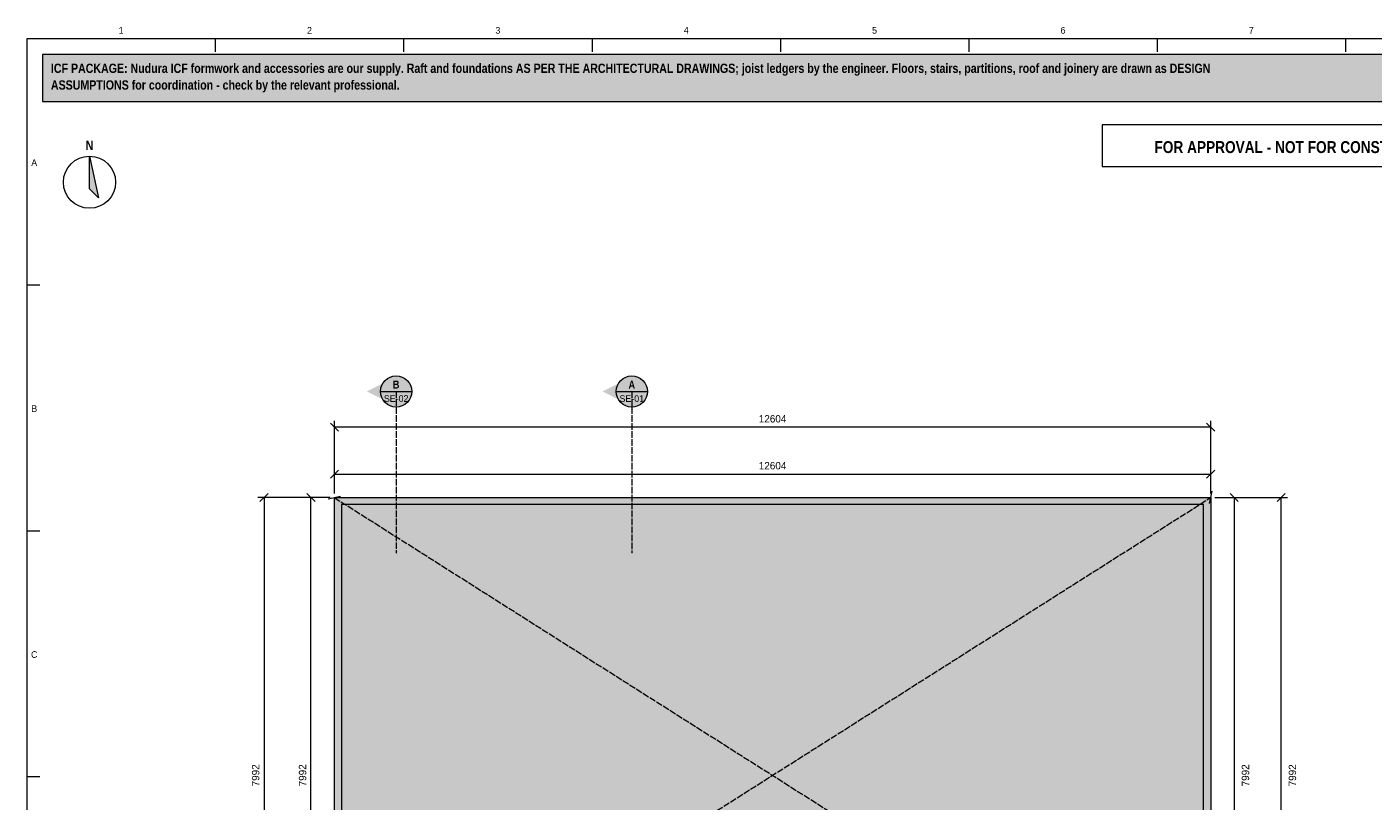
# Model space of a CAD drawing. Header units: millimetres. Extents: x 17 to 413, y 4 to 292.
# Tile 2 of 3: x 20 to 278, y 144 to 292. Entities that reach past the tile are written whole.
import ezdxf
from ezdxf.enums import TextEntityAlignment as Align

# ---------------------------------------------------------------- set-up
doc = ezdxf.new("R2010")
doc.units = ezdxf.units.MM
doc.linetypes.add('DASHED', pattern=[1.524, 1.27, -0.254])
for name, color, linetype in [('FILL-EPS', 7, 'Continuous'), ('FILL-INK', 7, 'Continuous'), ('FILL-RED', 7, 'Continuous'), ('FILL-WHITE', 7, 'Continuous'), ('LINE-C_85297A', 7, 'Continuous'), ('LINE-C_85297A-DASH', 7, 'DASHED'), ('LINE-INK', 7, 'Continuous'), ('LINE-RED', 7, 'Continuous'), ('LINE-RED-DASH', 7, 'DASHED'), ('TEXT-INK', 7, 'Continuous'), ('TEXT-RED', 7, 'Continuous'), ('TEXT-STEEL_GREY', 7, 'Continuous')]:
    doc.layers.add(name, color=color, linetype=linetype)
doc.styles.add('OpenSansCondensed-Bold', font='OpenSansCondensed-Bold.ttf')

msp = doc.modelspace()

# ---------------------------------------------------------------- hatches: boundary and pattern name
at = {"layer": 'FILL-EPS', "true_color": 0xccffff}
h = msp.add_hatch(color=256, dxfattribs=at)
h.dxf.hatch_style = 1
h.paths.add_polyline_path([(78.97, 202.02), (247.02, 202.02), (247.02, 95.47), (78.97, 95.47)])
h.paths.add_polyline_path([(245.67, 96.82), (245.67, 200.66), (80.32, 200.66), (80.32, 96.82)], flags=0)
at = {"layer": 'FILL-INK', "true_color": 0x14141a}
h = msp.add_hatch(color=256, dxfattribs=at)
h.dxf.hatch_style = 1
h.paths.add_polyline_path([(32, 267.5), (33.75, 259.5), (32, 261.25)])
at = {"layer": 'FILL-RED', "true_color": 0xb81a1f}
h = msp.add_hatch(color=256, dxfattribs=at)
h.dxf.hatch_style = 1
h.paths.add_polyline_path([(85.21, 222.38), (90.81, 219.53), (90.81, 225.23)])
h = msp.add_hatch(color=256, dxfattribs=at)
h.dxf.hatch_style = 1
h.paths.add_polyline_path([(130.4, 222.37), (136, 219.52), (136, 225.22)])
at = {"layer": 'FILL-WHITE', "true_color": 0xfff5f0}
h = msp.add_hatch(color=256, dxfattribs=at)
h.dxf.hatch_style = 1
h.paths.add_polyline_path([(23, 278), (307, 278), (307, 287), (23, 287)])
at = {"layer": 'FILL-WHITE', "true_color": 0xffffff}
h = msp.add_hatch(color=256, dxfattribs=at)
h.dxf.hatch_style = 1
h.paths.add_polyline_path([(93.81, 222.38), (93.71, 223.15), (93.41, 223.88), (92.93, 224.5), (92.31, 224.97), (91.59, 225.27), (90.81, 225.38), (90.03, 225.27), (89.31, 224.97), (88.69, 224.5), (88.21, 223.88), (87.91, 223.15), (87.81, 222.38), (87.91, 221.6), (88.21, 220.88), (88.69, 220.25), (89.31, 219.78), (90.03, 219.48), (90.81, 219.38), (91.59, 219.48), (92.31, 219.78), (92.93, 220.25), (93.41, 220.88), (93.71, 221.6)])
h = msp.add_hatch(color=256, dxfattribs=at)
h.dxf.hatch_style = 1
h.paths.add_polyline_path([(139, 222.37), (138.89, 223.15), (138.59, 223.87), (138.12, 224.49), (137.5, 224.97), (136.77, 225.27), (136, 225.37), (135.22, 225.27), (134.5, 224.97), (133.87, 224.49), (133.4, 223.87), (133.1, 223.15), (133, 222.37), (133.1, 221.59), (133.4, 220.87), (133.87, 220.25), (134.5, 219.77), (135.22, 219.47), (136, 219.37), (136.77, 219.47), (137.5, 219.77), (138.12, 220.25), (138.59, 220.87), (138.89, 221.59)])

# ---------------------------------------------------------------- linework, layer by layer
at = {"layer": 'LINE-C_85297A', "lineweight": 5}
for p, q in [((77.77, 201.78), (80.12, 202.31)), ((246.79, 200.88), (247.32, 203.22))]:
    msp.add_line(p, q, dxfattribs=at)
at = {"layer": 'LINE-C_85297A-DASH', "lineweight": 5}
for p, q in [((78.94, 202.04), (247.04, 95.45)), ((78.97, 95.47), (247.06, 202.05))]:
    msp.add_line(p, q, dxfattribs=at)
at = {"layer": 'LINE-INK', "lineweight": 5}
for p, q in [((56.12, 290), (56.12, 287.5)), ((92.25, 290), (92.25, 287.5)), ((128.38, 290), (128.38, 287.5)), ((164.5, 290), (164.5, 287.5)), ((200.62, 290), (200.62, 287.5)), ((236.75, 290), (236.75, 287.5)), ((272.88, 290), (272.88, 287.5)), ((20, 242.83), (22.5, 242.83)), ((79.75, 214.74), (78.19, 216.3)), ((78.97, 202.82), (78.97, 216.72)), ((247.02, 215.52), (78.97, 215.52)), ((247.8, 214.74), (246.24, 216.3)), ((247.02, 202.82), (247.02, 216.72)), ((78.19, 205.74), (79.75, 207.3)), ((78.97, 202.82), (78.97, 207.72)), ((246.24, 205.74), (247.8, 207.3)), ((247.02, 202.82), (247.02, 207.72)), ((78.97, 206.52), (247.02, 206.52)), ((78.17, 202.02), (64.27, 202.02)), ((66.25, 202.8), (64.69, 201.24)), ((65.47, 202.02), (65.47, 95.47)), ((78.17, 202.02), (73.27, 202.02)), ((75.25, 201.24), (73.69, 202.8)), ((74.47, 95.47), (74.47, 202.02)), ((247.82, 202.02), (252.72, 202.02)), ((247.82, 202.02), (261.72, 202.02)), ((250.74, 202.8), (252.3, 201.24)), ((251.52, 202.02), (251.52, 95.47)), ((259.74, 201.24), (261.3, 202.8)), ((260.52, 95.47), (260.52, 202.02)), ((20, 195.67), (22.5, 195.67)), ((20, 148.5), (22.5, 148.5))]:
    msp.add_line(p, q, dxfattribs=at)
for points in [[(20, 7), (413, 7), (413, 290), (20, 290)], [(32, 267.5), (33.75, 259.5), (32, 261.25)], [(78.97, 95.47), (78.97, 202.02), (247.02, 202.02), (247.02, 95.47)], [(80.32, 96.82), (245.67, 96.82), (245.67, 200.66), (80.32, 200.66)]]:
    msp.add_lwpolyline(points, close=True, dxfattribs=at)
msp.add_circle((32, 262.5), 5, dxfattribs=at)
at = {"layer": 'LINE-RED', "lineweight": 5}
for p, q in [((87.81, 222.38), (93.81, 222.38)), ((133, 222.37), (139, 222.37))]:
    msp.add_line(p, q, dxfattribs=at)
for points in [[(23, 278), (307, 278), (307, 287), (23, 287)], [(226.21, 265.5), (303, 265.5), (303, 273.5), (226.21, 273.5)]]:
    msp.add_lwpolyline(points, close=True, dxfattribs=at)
for centre in [(90.81, 222.38), (136, 222.37)]:
    msp.add_circle(centre, 3, dxfattribs=at)
at = {"layer": 'LINE-RED-DASH', "lineweight": 5}
for p, q in [((90.81, 222.38), (90.81, 191.38)), ((136, 222.37), (136, 191.37))]:
    msp.add_line(p, q, dxfattribs=at)

# ---------------------------------------------------------------- texts
at = {"layer": 'TEXT-INK', "style": 'OpenSansCondensed-Bold'}
for s, p in [('ICF PACKAGE: Nudura ICF formwork and accessories are our supply. Raft and foundations AS PER THE ARCHITECTURAL DRAWINGS; joist ledgers by the engineer. Floors, stairs, partitions, roof and joinery are drawn as DESIGN', (24.6, 283.47)), ('ASSUMPTIONS for coordination - check by the relevant professional.', (24.6, 280.27))]:
    msp.add_text(s, height=1.778, dxfattribs=at).set_placement(p)
msp.add_text('N', height=1.78, dxfattribs=at).set_placement((32, 268.7), align=Align.CENTER)
at = {"layer": 'TEXT-INK'}
for p in [(163, 216.42), (163, 207.42)]:
    msp.add_text('12604', height=1.422, dxfattribs=at).set_placement(p, align=Align.CENTER)
for p in [(64.57, 148.74), (73.57, 148.74), (254.4, 148.74), (263.4, 148.74)]:
    msp.add_text('7992', height=1.422, rotation=90, dxfattribs=at).set_placement(p, align=Align.CENTER)
at = {"layer": 'TEXT-RED', "style": 'OpenSansCondensed-Bold'}
for s, height, p in [('FOR APPROVAL - NOT FOR CONSTRUCTION', 2.286, (264.6, 268.1)), ('B', 1.52, (90.81, 222.93)), ('A', 1.52, (136, 222.92))]:
    msp.add_text(s, height=height, dxfattribs=at).set_placement(p, align=Align.CENTER)
at = {"layer": 'TEXT-RED'}
for s, p in [('SE-02', (90.81, 220.38)), ('SE-01', (136, 220.37))]:
    msp.add_text(s, height=1.27, dxfattribs=at).set_placement(p, align=Align.CENTER)
at = {"layer": 'TEXT-STEEL_GREY'}
for s, p in [('1', (38.06, 291)), ('2', (74.19, 291)), ('3', (110.31, 291)), ('4', (146.44, 291)), ('5', (182.56, 291)), ('6', (218.69, 291)), ('7', (254.81, 291)), ('A', (21.4, 265.62)), ('B', (21.4, 218.45)), ('C', (21.4, 171.28))]:
    msp.add_text(s, height=1.27, dxfattribs=at).set_placement(p, align=Align.CENTER)

doc.saveas('drawing.dxf')
